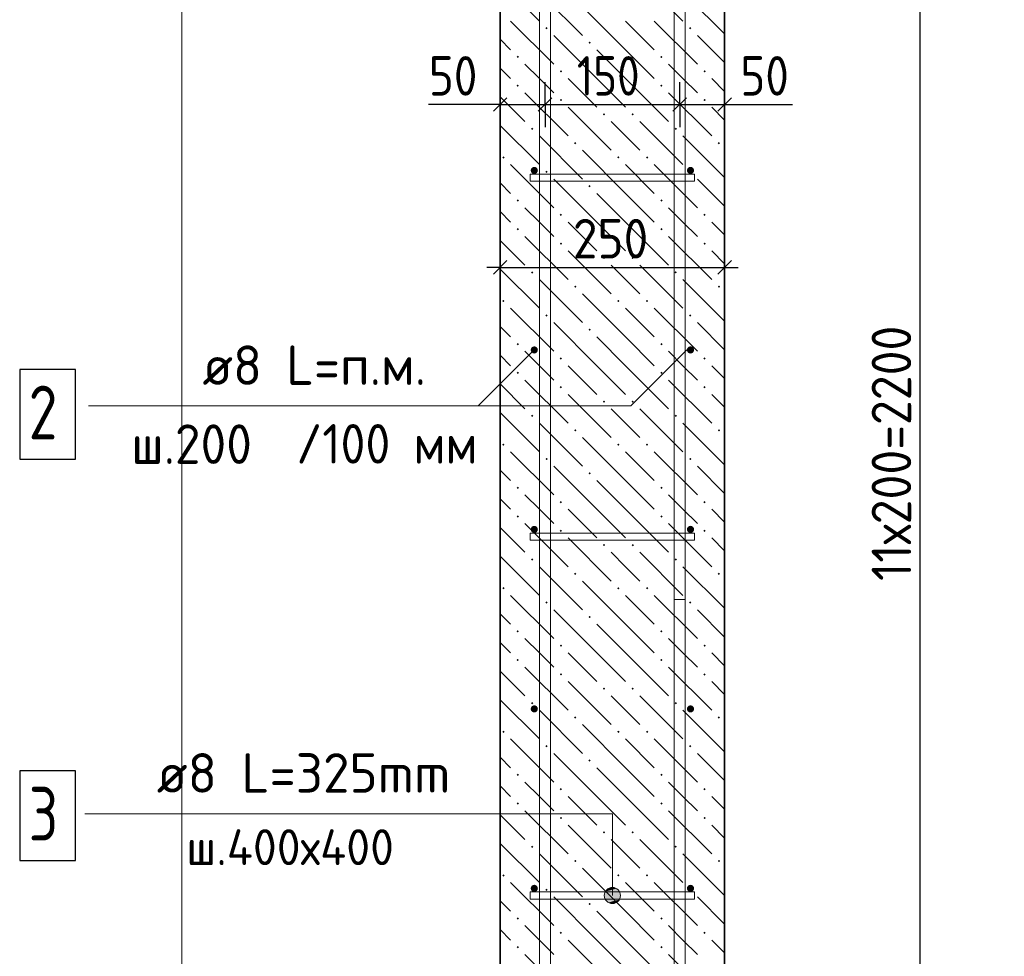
# Model space of a CAD drawing. Header units: millimetres. Extents: x 0 to 50400, y 0 to 35640.
# Tile 14 of 20: x 30563 to 37143, y 17198 to 23460. Entities that reach past the tile are written whole.
import ezdxf

# ---------------------------------------------------------------- set-up
doc = ezdxf.new("R2010")
doc.units = ezdxf.units.MM
doc.linetypes.add('______2', pattern=[324, 240, -84])
for name, color, linetype, lineweight in [('Standard', 7, 'Continuous', 25), ('Выпуски арматуры Г-обр.', 52, 'Continuous', 25), ('ЖБ Стена верхний уровень', 7, 'Continuous', 35), ('Позиционная метка линия выноска', 7, 'Continuous', 13), ('Позиционная метка номер позиции', 7, 'Continuous', 13)]:
    doc.layers.add(name, color=color, linetype=linetype, lineweight=lineweight)
doc.layers.add('Размерная выноска', color=7, linetype='Continuous')
for name, color, linetype, true_color in [('Стена фоновая арматура У1', 7, '______2', 0xa0a0a0), ('Стена фоновая арматура Х1', 7, '______2', 0xa0a0a0), ('Стена фоновая затяжка С-обр.', 7, '______2', 0xa0a0a0)]:
    doc.layers.add(name, color=color, linetype=linetype, true_color=true_color)
doc.styles.add('ISOCPEUR', font='txt')

msp = doc.modelspace()

# ---------------------------------------------------------------- hatches: boundary and pattern name
at = {"layer": 'ЖБ Стена верхний уровень', "linetype": 'Continuous', "lineweight": 18, "transparency": 33554687}
for points in [[(34076.2, 23403), (34084, 23410.8), (34091.8, 23403), (34084, 23395.2)], [(35036.2, 23403), (35044, 23410.8), (35051.8, 23403), (35044, 23395.2)], [(34364.2, 23307), (34372, 23314.8), (34379.8, 23307), (34372, 23299.2)], [(33884.2, 23211), (33892, 23218.8), (33899.8, 23211), (33892, 23203.2)], [(34844.2, 23211), (34852, 23218.8), (34859.8, 23211), (34852, 23203.2)], [(34172.2, 23115), (34180, 23122.8), (34187.8, 23115), (34180, 23107.2)], [(35132.2, 23115), (35140, 23122.8), (35147.8, 23115), (35140, 23107.2)], [(33884.2, 23019), (33892, 23026.8), (33899.8, 23019), (33892, 23011.2)], [(34844.2, 23019), (34852, 23026.8), (34859.8, 23019), (34852, 23011.2)], [(34172.2, 22923), (34180, 22930.8), (34187.8, 22923), (34180, 22915.2)], [(35132.2, 22923), (35140, 22930.8), (35147.8, 22923), (35140, 22915.2)], [(34460.2, 22827), (34468, 22834.8), (34475.8, 22827), (34468, 22819.2)], [(34652.2, 22827), (34660, 22834.8), (34667.8, 22827), (34660, 22819.2)], [(33980.2, 22731), (33988, 22738.8), (33995.8, 22731), (33988, 22723.2)], [(34940.2, 22731), (34948, 22738.8), (34955.8, 22731), (34948, 22723.2)], [(34268.2, 22635), (34276, 22642.8), (34283.8, 22635), (34276, 22627.2)], [(35228.2, 22635), (35236, 22642.8), (35243.8, 22635), (35236, 22627.2)], [(33788.2, 22539), (33796, 22546.8), (33803.8, 22539), (33796, 22531.2)], [(34556.2, 22539), (34564, 22546.8), (34571.8, 22539), (34564, 22531.2)], [(34748.2, 22539), (34756, 22546.8), (34763.8, 22539), (34756, 22531.2)], [(34076.2, 22443), (34084, 22450.8), (34091.8, 22443), (34084, 22435.2)], [(35036.2, 22443), (35044, 22450.8), (35051.8, 22443), (35044, 22435.2)], [(34364.2, 22347), (34372, 22354.8), (34379.8, 22347), (34372, 22339.2)], [(33884.2, 22251), (33892, 22258.8), (33899.8, 22251), (33892, 22243.2)], [(34844.2, 22251), (34852, 22258.8), (34859.8, 22251), (34852, 22243.2)], [(34172.2, 22155), (34180, 22162.8), (34187.8, 22155), (34180, 22147.2)], [(35132.2, 22155), (35140, 22162.8), (35147.8, 22155), (35140, 22147.2)], [(33884.2, 22059), (33892, 22066.8), (33899.8, 22059), (33892, 22051.2)], [(34844.2, 22059), (34852, 22066.8), (34859.8, 22059), (34852, 22051.2)], [(34172.2, 21963), (34180, 21970.8), (34187.8, 21963), (34180, 21955.2)], [(35132.2, 21963), (35140, 21970.8), (35147.8, 21963), (35140, 21955.2)], [(34460.2, 21867), (34468, 21874.8), (34475.8, 21867), (34468, 21859.2)], [(34652.2, 21867), (34660, 21874.8), (34667.8, 21867), (34660, 21859.2)], [(33980.2, 21771), (33988, 21778.8), (33995.8, 21771), (33988, 21763.2)], [(34940.2, 21771), (34948, 21778.8), (34955.8, 21771), (34948, 21763.2)], [(34268.2, 21675), (34276, 21682.8), (34283.8, 21675), (34276, 21667.2)], [(35228.2, 21675), (35236, 21682.8), (35243.8, 21675), (35236, 21667.2)], [(33788.2, 21579), (33796, 21586.8), (33803.8, 21579), (33796, 21571.2)], [(34556.2, 21579), (34564, 21586.8), (34571.8, 21579), (34564, 21571.2)], [(34748.2, 21579), (34756, 21586.8), (34763.8, 21579), (34756, 21571.2)], [(34076.2, 21483), (34084, 21490.8), (34091.8, 21483), (34084, 21475.2)], [(35036.2, 21483), (35044, 21490.8), (35051.8, 21483), (35044, 21475.2)], [(34364.2, 21387), (34372, 21394.8), (34379.8, 21387), (34372, 21379.2)], [(33884.2, 21291), (33892, 21298.8), (33899.8, 21291), (33892, 21283.2)], [(34844.2, 21291), (34852, 21298.8), (34859.8, 21291), (34852, 21283.2)], [(34172.2, 21195), (34180, 21202.8), (34187.8, 21195), (34180, 21187.2)], [(35132.2, 21195), (35140, 21202.8), (35147.8, 21195), (35140, 21187.2)], [(33884.2, 21099), (33892, 21106.8), (33899.8, 21099), (33892, 21091.2)], [(34844.2, 21099), (34852, 21106.8), (34859.8, 21099), (34852, 21091.2)], [(34172.2, 21003), (34180, 21010.8), (34187.8, 21003), (34180, 20995.2)], [(35132.2, 21003), (35140, 21010.8), (35147.8, 21003), (35140, 20995.2)], [(34460.2, 20907), (34468, 20914.8), (34475.8, 20907), (34468, 20899.2)], [(34652.2, 20907), (34660, 20914.8), (34667.8, 20907), (34660, 20899.2)], [(33980.2, 20811), (33988, 20818.8), (33995.8, 20811), (33988, 20803.2)], [(34940.2, 20811), (34948, 20818.8), (34955.8, 20811), (34948, 20803.2)], [(34268.2, 20715), (34276, 20722.8), (34283.8, 20715), (34276, 20707.2)], [(35228.2, 20715), (35236, 20722.8), (35243.8, 20715), (35236, 20707.2)], [(33788.2, 20619), (33796, 20626.8), (33803.8, 20619), (33796, 20611.2)], [(34556.2, 20619), (34564, 20626.8), (34571.8, 20619), (34564, 20611.2)], [(34748.2, 20619), (34756, 20626.8), (34763.8, 20619), (34756, 20611.2)], [(34076.2, 20523), (34084, 20530.8), (34091.8, 20523), (34084, 20515.2)], [(35036.2, 20523), (35044, 20530.8), (35051.8, 20523), (35044, 20515.2)], [(34364.2, 20427), (34372, 20434.8), (34379.8, 20427), (34372, 20419.2)], [(33884.2, 20331), (33892, 20338.8), (33899.8, 20331), (33892, 20323.2)], [(34844.2, 20331), (34852, 20338.8), (34859.8, 20331), (34852, 20323.2)], [(34172.2, 20235), (34180, 20242.8), (34187.8, 20235), (34180, 20227.2)], [(35132.2, 20235), (35140, 20242.8), (35147.8, 20235), (35140, 20227.2)], [(33884.2, 20139), (33892, 20146.8), (33899.8, 20139), (33892, 20131.2)], [(34844.2, 20139), (34852, 20146.8), (34859.8, 20139), (34852, 20131.2)], [(34172.2, 20043), (34180, 20050.8), (34187.8, 20043), (34180, 20035.2)], [(35132.2, 20043), (35140, 20050.8), (35147.8, 20043), (35140, 20035.2)], [(34460.2, 19947), (34468, 19954.8), (34475.8, 19947), (34468, 19939.2)], [(34652.2, 19947), (34660, 19954.8), (34667.8, 19947), (34660, 19939.2)], [(33980.2, 19851), (33988, 19858.8), (33995.8, 19851), (33988, 19843.2)], [(34940.2, 19851), (34948, 19858.8), (34955.8, 19851), (34948, 19843.2)], [(34268.2, 19755), (34276, 19762.8), (34283.8, 19755), (34276, 19747.2)], [(35228.2, 19755), (35236, 19762.8), (35243.8, 19755), (35236, 19747.2)], [(33788.2, 19659), (33796, 19666.8), (33803.8, 19659), (33796, 19651.2)], [(34556.2, 19659), (34564, 19666.8), (34571.8, 19659), (34564, 19651.2)], [(34748.2, 19659), (34756, 19666.8), (34763.8, 19659), (34756, 19651.2)], [(34076.2, 19563), (34084, 19570.8), (34091.8, 19563), (34084, 19555.2)], [(35036.2, 19563), (35044, 19570.8), (35051.8, 19563), (35044, 19555.2)], [(34364.2, 19467), (34372, 19474.8), (34379.8, 19467), (34372, 19459.2)], [(33884.2, 19371), (33892, 19378.8), (33899.8, 19371), (33892, 19363.2)], [(34844.2, 19371), (34852, 19378.8), (34859.8, 19371), (34852, 19363.2)], [(34172.2, 19275), (34180, 19282.8), (34187.8, 19275), (34180, 19267.2)], [(35132.2, 19275), (35140, 19282.8), (35147.8, 19275), (35140, 19267.2)], [(33884.2, 19179), (33892, 19186.8), (33899.8, 19179), (33892, 19171.2)], [(34844.2, 19179), (34852, 19186.8), (34859.8, 19179), (34852, 19171.2)], [(34172.2, 19083), (34180, 19090.8), (34187.8, 19083), (34180, 19075.2)], [(35132.2, 19083), (35140, 19090.8), (35147.8, 19083), (35140, 19075.2)], [(34460.2, 18987), (34468, 18994.8), (34475.8, 18987), (34468, 18979.2)], [(34652.2, 18987), (34660, 18994.8), (34667.8, 18987), (34660, 18979.2)], [(33980.2, 18891), (33988, 18898.8), (33995.8, 18891), (33988, 18883.2)], [(34940.2, 18891), (34948, 18898.8), (34955.8, 18891), (34948, 18883.2)], [(34268.2, 18795), (34276, 18802.8), (34283.8, 18795), (34276, 18787.2)], [(35228.2, 18795), (35236, 18802.8), (35243.8, 18795), (35236, 18787.2)], [(33788.2, 18699), (33796, 18706.8), (33803.8, 18699), (33796, 18691.2)], [(34556.2, 18699), (34564, 18706.8), (34571.8, 18699), (34564, 18691.2)], [(34748.2, 18699), (34756, 18706.8), (34763.8, 18699), (34756, 18691.2)], [(34076.2, 18603), (34084, 18610.8), (34091.8, 18603), (34084, 18595.2)], [(35036.2, 18603), (35044, 18610.8), (35051.8, 18603), (35044, 18595.2)], [(34364.2, 18507), (34372, 18514.8), (34379.8, 18507), (34372, 18499.2)], [(33884.2, 18411), (33892, 18418.8), (33899.8, 18411), (33892, 18403.2)], [(34844.2, 18411), (34852, 18418.8), (34859.8, 18411), (34852, 18403.2)], [(34172.2, 18315), (34180, 18322.8), (34187.8, 18315), (34180, 18307.2)], [(35132.2, 18315), (35140, 18322.8), (35147.8, 18315), (35140, 18307.2)], [(33884.2, 18219), (33892, 18226.8), (33899.8, 18219), (33892, 18211.2)], [(34844.2, 18219), (34852, 18226.8), (34859.8, 18219), (34852, 18211.2)], [(34172.2, 18123), (34180, 18130.8), (34187.8, 18123), (34180, 18115.2)], [(35132.2, 18123), (35140, 18130.8), (35147.8, 18123), (35140, 18115.2)], [(34460.2, 18027), (34468, 18034.8), (34475.8, 18027), (34468, 18019.2)], [(34652.2, 18027), (34660, 18034.8), (34667.8, 18027), (34660, 18019.2)], [(33980.2, 17931), (33988, 17938.8), (33995.8, 17931), (33988, 17923.2)], [(34940.2, 17931), (34948, 17938.8), (34955.8, 17931), (34948, 17923.2)], [(34268.2, 17835), (34276, 17842.8), (34283.8, 17835), (34276, 17827.2)], [(35228.2, 17835), (35236, 17842.8), (35243.8, 17835), (35236, 17827.2)], [(33788.2, 17739), (33796, 17746.8), (33803.8, 17739), (33796, 17731.2)], [(34556.2, 17739), (34564, 17746.8), (34571.8, 17739), (34564, 17731.2)], [(34748.2, 17739), (34756, 17746.8), (34763.8, 17739), (34756, 17731.2)], [(34076.2, 17643), (34084, 17650.8), (34091.8, 17643), (34084, 17635.2)], [(35036.2, 17643), (35044, 17650.8), (35051.8, 17643), (35044, 17635.2)], [(34364.2, 17547), (34372, 17554.8), (34379.8, 17547), (34372, 17539.2)], [(33884.2, 17451), (33892, 17458.8), (33899.8, 17451), (33892, 17443.2)], [(34844.2, 17451), (34852, 17458.8), (34859.8, 17451), (34852, 17443.2)], [(34172.2, 17355), (34180, 17362.8), (34187.8, 17355), (34180, 17347.2)], [(35132.2, 17355), (35140, 17362.8), (35147.8, 17355), (35140, 17347.2)], [(33884.2, 17259), (33892, 17266.8), (33899.8, 17259), (33892, 17251.2)], [(34844.2, 17259), (34852, 17266.8), (34859.8, 17259), (34852, 17251.2)]]:
    msp.add_hatch(color=7, dxfattribs=at).paths.add_polyline_path(points, flags=16)
at = {"layer": 'Позиционная метка линия выноска', "linetype": 'Continuous', "lineweight": 13, "transparency": 33554687}
for points in [[(34551.1, 17650.6), (34497.1, 17650.6), (34477.7, 17631.2)], [(34551.1, 17650.6), (34477.7, 17631.2), (34570.6, 17631.2)], [(34497.1, 17650.6), (34551.1, 17650.6), (34524.1, 17658.2)], [(34570.6, 17631.2), (34477.7, 17631.2), (34470.1, 17604.2)], [(34570.6, 17631.2), (34470.1, 17604.2), (34578.1, 17604.2)], [(34578.1, 17604.2), (34470.1, 17604.2), (34477.7, 17577.2)], [(34578.1, 17604.2), (34477.7, 17577.2), (34570.6, 17577.2)], [(34570.6, 17577.2), (34477.7, 17577.2), (34497.1, 17557.7)], [(34570.6, 17577.2), (34497.1, 17557.7), (34551.1, 17557.7)], [(34551.1, 17557.7), (34497.1, 17557.7), (34524.1, 17550.2)]]:
    msp.add_hatch(color=7, dxfattribs=at).paths.add_polyline_path(points)
at = {"layer": 'Стена фоновая арматура У1', "linetype": 'Continuous', "lineweight": 13, "transparency": 33554687}
for points in [[(34026.1, 22452.2), (34024.3, 22461.4), (34019.1, 22469.2), (34011.3, 22474.4), (34002.1, 22476.2), (33993, 22474.4), (33985.2, 22469.2), (33980, 22461.4), (33978.2, 22452.2), (33980, 22443), (33985.2, 22435.2), (33993, 22430), (34002.1, 22428.2), (34011.3, 22430), (34019.1, 22435.2), (34024.3, 22443)], [(35070.1, 22452.2), (35068.3, 22461.4), (35063.1, 22469.2), (35055.3, 22474.4), (35046.2, 22476.2), (35037, 22474.4), (35029.2, 22469.2), (35024, 22461.4), (35022.2, 22452.2), (35024, 22443), (35029.2, 22435.2), (35037, 22430), (35046.2, 22428.2), (35055.3, 22430), (35063.1, 22435.2), (35068.3, 22443)], [(34026.1, 21252.2), (34024.3, 21261.4), (34019.1, 21269.2), (34011.3, 21274.4), (34002.1, 21276.2), (33993, 21274.4), (33985.2, 21269.2), (33980, 21261.4), (33978.2, 21252.2), (33980, 21243), (33985.2, 21235.2), (33993, 21230), (34002.1, 21228.2), (34011.3, 21230), (34019.1, 21235.2), (34024.3, 21243)], [(35070.1, 21252.2), (35068.3, 21261.4), (35063.1, 21269.2), (35055.3, 21274.4), (35046.2, 21276.2), (35037, 21274.4), (35029.2, 21269.2), (35024, 21261.4), (35022.2, 21252.2), (35024, 21243), (35029.2, 21235.2), (35037, 21230), (35046.2, 21228.2), (35055.3, 21230), (35063.1, 21235.2), (35068.3, 21243)], [(34026.1, 20052.2), (34024.3, 20061.4), (34019.1, 20069.2), (34011.3, 20074.4), (34002.1, 20076.2), (33993, 20074.4), (33985.2, 20069.2), (33980, 20061.4), (33978.2, 20052.2), (33980, 20043), (33985.2, 20035.2), (33993, 20030), (34002.1, 20028.2), (34011.3, 20030), (34019.1, 20035.2), (34024.3, 20043)], [(35070.1, 20052.2), (35068.3, 20061.4), (35063.1, 20069.2), (35055.3, 20074.4), (35046.2, 20076.2), (35037, 20074.4), (35029.2, 20069.2), (35024, 20061.4), (35022.2, 20052.2), (35024, 20043), (35029.2, 20035.2), (35037, 20030), (35046.2, 20028.2), (35055.3, 20030), (35063.1, 20035.2), (35068.3, 20043)], [(34026.1, 18852.2), (34024.3, 18861.4), (34019.1, 18869.2), (34011.3, 18874.4), (34002.1, 18876.2), (33993, 18874.4), (33985.2, 18869.2), (33980, 18861.4), (33978.2, 18852.2), (33980, 18843), (33985.2, 18835.2), (33993, 18830), (34002.1, 18828.2), (34011.3, 18830), (34019.1, 18835.2), (34024.3, 18843)], [(35070.1, 18852.2), (35068.3, 18861.4), (35063.1, 18869.2), (35055.3, 18874.4), (35046.2, 18876.2), (35037, 18874.4), (35029.2, 18869.2), (35024, 18861.4), (35022.2, 18852.2), (35024, 18843), (35029.2, 18835.2), (35037, 18830), (35046.2, 18828.2), (35055.3, 18830), (35063.1, 18835.2), (35068.3, 18843)], [(34026.1, 17652.2), (34024.3, 17661.4), (34019.1, 17669.2), (34011.3, 17674.4), (34002.1, 17676.2), (33993, 17674.4), (33985.2, 17669.2), (33980, 17661.4), (33978.2, 17652.2), (33980, 17643), (33985.2, 17635.2), (33993, 17630), (34002.1, 17628.2), (34011.3, 17630), (34019.1, 17635.2), (34024.3, 17643)], [(35070.1, 17652.2), (35068.3, 17661.4), (35063.1, 17669.2), (35055.3, 17674.4), (35046.2, 17676.2), (35037, 17674.4), (35029.2, 17669.2), (35024, 17661.4), (35022.2, 17652.2), (35024, 17643), (35029.2, 17635.2), (35037, 17630), (35046.2, 17628.2), (35055.3, 17630), (35063.1, 17635.2), (35068.3, 17643)]]:
    msp.add_hatch(color=7, dxfattribs=at).paths.add_polyline_path(points)

# ---------------------------------------------------------------- linework, layer by layer
at = {"layer": 'Standard', "color": 7, "linetype": 'Continuous', "lineweight": -3, "transparency": 33554687}
for p, q in [((36580.9, 14064.2), (36580.9, 27252.2)), ((33774.1, 22892.7), (33774.1, 23042.7)), ((34074.1, 22892.7), (34074.1, 23042.7)), ((34974.1, 22892.7), (34974.1, 23042.7)), ((35274.1, 22892.7), (35274.1, 23042.7)), ((33774.1, 22892.7), (33684.1, 22892.7)), ((33774.1, 22892.7), (33774.1, 22742.7)), ((33774.1, 22892.7), (34074.1, 22892.7)), ((34074.1, 22892.7), (34074.1, 22742.7)), ((34074.1, 22892.7), (34974.1, 22892.7)), ((34974.1, 22892.7), (34974.1, 22742.7)), ((34974.1, 22892.7), (35274.1, 22892.7)), ((35274.1, 22892.7), (35274.1, 22742.7)), ((35274.1, 22892.7), (35364.1, 22892.7)), ((33774.1, 21804.2), (33774.1, 21954.2)), ((35274.1, 21804.2), (35274.1, 21954.2)), ((33774.1, 21804.2), (33684.1, 21804.2)), ((33774.1, 21804.2), (33774.1, 21654.2)), ((33774.1, 21804.2), (35274.1, 21804.2)), ((35274.1, 21804.2), (35274.1, 21654.2)), ((35274.1, 21804.2), (35364.1, 21804.2))]:
    msp.add_line(p, q, dxfattribs=at)
at = {"layer": 'Standard', "color": 7, "linetype": 'Continuous', "lineweight": 25, "transparency": 33554687}
for p, q in [((33729.1, 22847.7), (33819.1, 22937.7)), ((34029.1, 22847.7), (34119.1, 22937.7)), ((34929.1, 22847.7), (35019.1, 22937.7)), ((35229.1, 22847.7), (35319.1, 22937.7)), ((33729.1, 21759.2), (33819.1, 21849.2)), ((35229.1, 21759.2), (35319.1, 21849.2))]:
    msp.add_line(p, q, dxfattribs=at)
at = {"layer": 'Standard', "color": 254, "linetype": 'Continuous', "lineweight": 13, "true_color": 0xc4c4ff, "transparency": 33554687}
msp.add_lwpolyline([(31647.5, 9792.3), (39155.9, 9792.3), (39155.9, 33398.8), (31647.5, 33398.8), (31647.5, 9792.3)], dxfattribs=at)
at = {"layer": 'Выпуски арматуры Г-обр.', "color": 251, "linetype": '______2', "lineweight": 13, "true_color": 0x656565, "transparency": 33554687}
msp.add_lwpolyline([(35010.1, 19584.2), (35010.1, 11754.2), (36180.1, 11754.2), (36180.1, 11682.2), (34938.1, 11682.2), (34938.1, 19584.2), (35010.1, 19584.2)], dxfattribs=at)
at = {"layer": 'ЖБ Стена верхний уровень', "color": 7, "linetype": 'Continuous', "lineweight": 35, "transparency": 33554687}
for p, q in [((33774.1, 30024.2), (33774.1, 13584.2)), ((35274.1, 13584.2), (35274.1, 30024.2))]:
    msp.add_line(p, q, dxfattribs=at)
at = {"layer": 'ЖБ Стена верхний уровень', "color": 9, "linetype": 'Continuous', "lineweight": 18, "true_color": 0xc7c7c7, "transparency": 33554687}
for p, q in [((33774.1, 23712.9), (34036, 23451)), ((34708, 23739), (34996, 23451)), ((34036, 23643), (34324, 23355)), ((34996, 23643), (35274.1, 23364.9)), ((34612, 23259), (34324, 23547)), ((33844, 23451), (34132, 23163)), ((34612, 23451), (34804, 23259)), ((34804, 23451), (35092, 23163)), ((33774.1, 23328.9), (33844, 23259)), ((34420, 23067), (34132, 23355)), ((35274.1, 23172.9), (35092, 23355)), ((34420, 23259), (34612, 23067)), ((34612, 23259), (34804, 23067)), ((34036, 23067), (33940, 23163)), ((34996, 23067), (34900, 23163)), ((33774.1, 23136.9), (33844, 23067)), ((34132, 22971), (34036, 23067)), ((34228, 23067), (34420, 22875)), ((34420, 23067), (34612, 22875)), ((34612, 23067), (34900, 22779)), ((35092, 22971), (34996, 23067)), ((35188, 23067), (35274.1, 22980.9)), ((33940, 22971), (34228, 22683)), ((34900, 22971), (35188, 22683)), ((33774.1, 22944.9), (33940, 22779)), ((34228, 22875), (34516, 22587)), ((35188, 22875), (35274.1, 22788.9)), ((34612, 22683), (34516, 22779)), ((34708, 22779), (34996, 22491)), ((33774.1, 22752.9), (34036, 22491)), ((34036, 22683), (34324, 22395)), ((34708, 22587), (34612, 22683)), ((34996, 22683), (35274.1, 22404.9)), ((34612, 22299), (34324, 22587)), ((33844, 22491), (34132, 22203)), ((34612, 22491), (34804, 22299)), ((34804, 22491), (35092, 22203)), ((34420, 22107), (34132, 22395)), ((35274.1, 22212.9), (35092, 22395)), ((33774.1, 22368.9), (33844, 22299)), ((34420, 22299), (34612, 22107)), ((34612, 22299), (34804, 22107)), ((33774.1, 22176.9), (33844, 22107)), ((34036, 22107), (33940, 22203)), ((34996, 22107), (34900, 22203)), ((34132, 22011), (34036, 22107)), ((34228, 22107), (34420, 21915)), ((34420, 22107), (34612, 21915)), ((34612, 22107), (34900, 21819)), ((35092, 22011), (34996, 22107)), ((35188, 22107), (35274.1, 22020.9)), ((33774.1, 21984.9), (33940, 21819)), ((33940, 22011), (34228, 21723)), ((34900, 22011), (35188, 21723)), ((34228, 21915), (34516, 21627)), ((35188, 21915), (35274.1, 21828.9)), ((33774.1, 21792.9), (34036, 21531)), ((34612, 21723), (34516, 21819)), ((34708, 21819), (34996, 21531)), ((34036, 21723), (34324, 21435)), ((34708, 21627), (34612, 21723)), ((34996, 21723), (35274.1, 21444.9)), ((34612, 21339), (34324, 21627)), ((33844, 21531), (34132, 21243)), ((34612, 21531), (34804, 21339)), ((34804, 21531), (35092, 21243)), ((33774.1, 21408.9), (33844, 21339)), ((34420, 21147), (34132, 21435)), ((35274.1, 21252.9), (35092, 21435)), ((34420, 21339), (34612, 21147)), ((34612, 21339), (34804, 21147)), ((33774.1, 21216.9), (33844, 21147)), ((34036, 21147), (33940, 21243)), ((34996, 21147), (34900, 21243)), ((34132, 21051), (34036, 21147)), ((34228, 21147), (34420, 20955)), ((34420, 21147), (34612, 20955)), ((34612, 21147), (34900, 20859)), ((35092, 21051), (34996, 21147)), ((35188, 21147), (35274.1, 21060.9)), ((33774.1, 21024.9), (33940, 20859)), ((33940, 21051), (34228, 20763)), ((34900, 21051), (35188, 20763)), ((34228, 20955), (34516, 20667)), ((35188, 20955), (35274.1, 20868.9)), ((33774.1, 20832.9), (34036, 20571)), ((34612, 20763), (34516, 20859)), ((34708, 20859), (34996, 20571)), ((34036, 20763), (34324, 20475)), ((34708, 20667), (34612, 20763)), ((34996, 20763), (35274.1, 20484.9)), ((34612, 20379), (34324, 20667)), ((33844, 20571), (34132, 20283)), ((34612, 20571), (34804, 20379)), ((34804, 20571), (35092, 20283)), ((34420, 20187), (34132, 20475)), ((35274.1, 20292.9), (35092, 20475)), ((33774.1, 20448.9), (33844, 20379)), ((34420, 20379), (34612, 20187)), ((34612, 20379), (34804, 20187)), ((34036, 20187), (33940, 20283)), ((34996, 20187), (34900, 20283)), ((33774.1, 20256.9), (33844, 20187)), ((34132, 20091), (34036, 20187)), ((34228, 20187), (34420, 19995)), ((34420, 20187), (34612, 19995)), ((34612, 20187), (34900, 19899)), ((35092, 20091), (34996, 20187)), ((35188, 20187), (35274.1, 20100.9)), ((33940, 20091), (34228, 19803)), ((34900, 20091), (35188, 19803)), ((33774.1, 20064.9), (33940, 19899)), ((34228, 19995), (34516, 19707)), ((35188, 19995), (35274.1, 19908.9)), ((33774.1, 19872.9), (34036, 19611)), ((34612, 19803), (34516, 19899)), ((34708, 19899), (34996, 19611)), ((34036, 19803), (34324, 19515)), ((34708, 19707), (34612, 19803)), ((34996, 19803), (35274.1, 19524.9)), ((34612, 19419), (34324, 19707)), ((33844, 19611), (34132, 19323)), ((34612, 19611), (34804, 19419)), ((34804, 19611), (35092, 19323)), ((33774.1, 19488.9), (33844, 19419)), ((34420, 19227), (34132, 19515)), ((35274.1, 19332.9), (35092, 19515)), ((34420, 19419), (34612, 19227)), ((34612, 19419), (34804, 19227)), ((33774.1, 19296.9), (33844, 19227)), ((34036, 19227), (33940, 19323)), ((34996, 19227), (34900, 19323)), ((34132, 19131), (34036, 19227)), ((34228, 19227), (34420, 19035)), ((34420, 19227), (34612, 19035)), ((34612, 19227), (34900, 18939)), ((35092, 19131), (34996, 19227)), ((35188, 19227), (35274.1, 19140.9)), ((33774.1, 19104.9), (33940, 18939)), ((33940, 19131), (34228, 18843)), ((34900, 19131), (35188, 18843)), ((34228, 19035), (34516, 18747)), ((35188, 19035), (35274.1, 18948.9)), ((33774.1, 18912.9), (34036, 18651)), ((34612, 18843), (34516, 18939)), ((34708, 18939), (34996, 18651)), ((34036, 18843), (34324, 18555)), ((34708, 18747), (34612, 18843)), ((34996, 18843), (35274.1, 18564.9)), ((34612, 18459), (34324, 18747)), ((33844, 18651), (34132, 18363)), ((34612, 18651), (34804, 18459)), ((34804, 18651), (35092, 18363)), ((33774.1, 18528.9), (33844, 18459)), ((34420, 18267), (34132, 18555)), ((35274.1, 18372.9), (35092, 18555)), ((34420, 18459), (34612, 18267)), ((34612, 18459), (34804, 18267)), ((34036, 18267), (33940, 18363)), ((34996, 18267), (34900, 18363)), ((33774.1, 18336.9), (33844, 18267)), ((34132, 18171), (34036, 18267)), ((34228, 18267), (34420, 18075)), ((34420, 18267), (34612, 18075)), ((34612, 18267), (34900, 17979)), ((35092, 18171), (34996, 18267)), ((35188, 18267), (35274.1, 18180.9)), ((33940, 18171), (34228, 17883)), ((34900, 18171), (35188, 17883)), ((33774.1, 18144.9), (33940, 17979)), ((34228, 18075), (34516, 17787)), ((35188, 18075), (35274.1, 17988.9)), ((34612, 17883), (34516, 17979)), ((34708, 17979), (34996, 17691)), ((33774.1, 17952.9), (34036, 17691)), ((34036, 17883), (34324, 17595)), ((34708, 17787), (34612, 17883)), ((34996, 17883), (35274.1, 17604.9)), ((34612, 17499), (34324, 17787)), ((33844, 17691), (34132, 17403)), ((34612, 17691), (34804, 17499)), ((34804, 17691), (35092, 17403)), ((34420, 17307), (34132, 17595)), ((35274.1, 17412.9), (35092, 17595)), ((33774.1, 17568.9), (33844, 17499)), ((34420, 17499), (34612, 17307)), ((34612, 17499), (34804, 17307)), ((33774.1, 17376.9), (33844, 17307)), ((34036, 17307), (33940, 17403)), ((34996, 17307), (34900, 17403)), ((34132, 17211), (34036, 17307)), ((34228, 17307), (34420, 17115)), ((34420, 17307), (34612, 17115)), ((34612, 17307), (34900, 17019)), ((35092, 17211), (34996, 17307)), ((35188, 17307), (35274.1, 17220.9)), ((33940, 17211), (34228, 16923)), ((34900, 17211), (35188, 16923))]:
    msp.add_line(p, q, dxfattribs=at)
at = {"layer": 'Позиционная метка линия выноска', "color": 7, "linetype": 'Continuous', "lineweight": 13, "transparency": 33554687}
for p, q in [((34524.1, 17658.2), (34524.1, 17658.2)), ((34470.1, 17604.2), (34470.1, 17604.2)), ((34578.1, 17604.2), (34578.1, 17604.2)), ((34524.1, 17550.2), (34524.1, 17550.2))]:
    msp.add_line(p, q, dxfattribs=at)
for points in [[(31023.1, 20877.6), (34647.5, 20877.6), (35022.1, 21252.2)], [(31023.1, 20877.6), (33627.5, 20877.6), (34002.1, 21252.2)], [(30999.1, 18151.2), (34524.1, 18151.2), (34524.1, 17604.2)]]:
    msp.add_lwpolyline(points, dxfattribs=at)
msp.add_circle((34524.1, 17604.2), 54, dxfattribs=at)
at = {"layer": 'Размерная выноска', "color": 7, "linetype": 'Continuous', "lineweight": -3, "transparency": 33554687}
for p, q in [((33774.1, 22892.7), (33294.1, 22892.7)), ((35247.9, 22892.7), (35727.9, 22892.7))]:
    msp.add_line(p, q, dxfattribs=at)
at = {"layer": 'Стена фоновая арматура У1', "color": 7, "linetype": 'Continuous', "lineweight": 25, "transparency": 33554687}
msp.add_lwpolyline([(30563.1, 20521.6), (30935.1, 20521.6), (30935.1, 21121.6), (30563.1, 21121.6), (30563.1, 20521.6)], dxfattribs=at)
at = {"layer": 'Стена фоновая арматура Х1', "color": 7, "linetype": 'Continuous', "lineweight": 18, "transparency": 33554687}
for points in [[(34038.1, 13584.2), (34038.1, 32834.8), (34110.1, 32834.8), (34110.1, 13584.2), (34038.1, 13584.2)], [(34938.1, 13584.2), (34938.1, 29844.2), (35010.1, 29844.2), (35010.1, 13584.2), (34938.1, 13584.2)]]:
    msp.add_lwpolyline(points, dxfattribs=at)
at = {"layer": 'Стена фоновая затяжка С-обр.', "color": 98, "linetype": 'Continuous', "lineweight": 13, "true_color": 0x005000, "transparency": 33554687}
for points in [[(33975.1, 22428.2), (35073.1, 22428.2), (35073.1, 22380.2), (33975.1, 22380.2), (33975.1, 22428.2)], [(33975.1, 20028.2), (35073.1, 20028.2), (35073.1, 19980.2), (33975.1, 19980.2), (33975.1, 20028.2)], [(33975.1, 17628.2), (35073.1, 17628.2), (35073.1, 17580.2), (33975.1, 17580.2), (33975.1, 17628.2)]]:
    msp.add_lwpolyline(points, dxfattribs=at)
at = {"layer": 'Стена фоновая затяжка С-обр.', "color": 7, "linetype": 'Continuous', "lineweight": 25, "transparency": 33554687}
msp.add_lwpolyline([(30563.1, 17839.2), (30935.1, 17839.2), (30935.1, 18439.2), (30563.1, 18439.2), (30563.1, 17839.2)], dxfattribs=at)

# ---------------------------------------------------------------- texts
at = {"layer": 'Standard', "color": 7, "linetype": 'Continuous', "lineweight": 25, "transparency": 33554687, "char_height": 264, "attachment_point": 7, "style": 'ISOCPEUR'}
for s, insert, width in [('\\W0.87;50', (33297.2, 22952.7), 484.709), ('\\W0.83;150', (34286.6, 22952.7), 610.277), ('\\W0.87;50', (35379.1, 22952.7), 484.709), ('\\W0.91;250', (34260.1, 21864.2), 674.386)]:
    msp.add_mtext(s, dxfattribs=dict(at, insert=insert, width=width))
at = {"layer": 'Standard', "color": 7, "linetype": 'Continuous', "lineweight": 25, "transparency": 33554687, "insert": (36520.9, 19707.8), "char_height": 264, "width": 2047.773, "attachment_point": 7, "rotation": 90, "style": 'ISOCPEUR'}
msp.add_mtext('\\W0.92;11х200=2200', dxfattribs=at)
at = {"layer": 'Standard', "color": 7, "linetype": 'Continuous', "lineweight": 18, "transparency": 33554687, "insert": (31676.5, 17807.7), "char_height": 240, "width": 1627.248, "attachment_point": 7, "style": 'ISOCPEUR'}
msp.add_mtext('\\W0.97;ш.400х400', dxfattribs=at)
at = {"layer": 'Позиционная метка номер позиции', "color": 7, "linetype": 'Continuous', "lineweight": 25, "transparency": 33554687, "insert": (32410.9, 20492.5), "char_height": 264, "width": 1388.396, "attachment_point": 7, "style": 'ISOCPEUR'}
msp.add_mtext('\\W0.92;/100 мм', dxfattribs=at)
at = {"layer": 'Стена фоновая арматура У1', "color": 7, "linetype": 'Continuous', "lineweight": 13, "transparency": 33554687, "attachment_point": 7, "style": 'ISOCPEUR'}
for s, insert, char_height, width in [('\\W0.97;ø8 L=п.м. ', (31784.2, 21018.4), 264, 1790.253), ('\\W0.78;2', (30623.1, 20653.6), 360, 391.688), ('\\W0.95;ш.200 ', (31309, 20490.4), 264, 1154.547)]:
    msp.add_mtext(s, dxfattribs=dict(at, insert=insert, char_height=char_height, width=width))
at = {"layer": 'Стена фоновая затяжка С-обр.', "color": 7, "linetype": 'Continuous', "lineweight": 13, "transparency": 33554687, "attachment_point": 7, "style": 'ISOCPEUR'}
for s, insert, char_height, width in [('\\W0.98;ø8 L=325mm ', (31479.1, 18292), 264, 2266.234), ('\\W0.78;3', (30623.1, 17971.2), 360, 391.688)]:
    msp.add_mtext(s, dxfattribs=dict(at, insert=insert, char_height=char_height, width=width))

doc.saveas('drawing.dxf')
